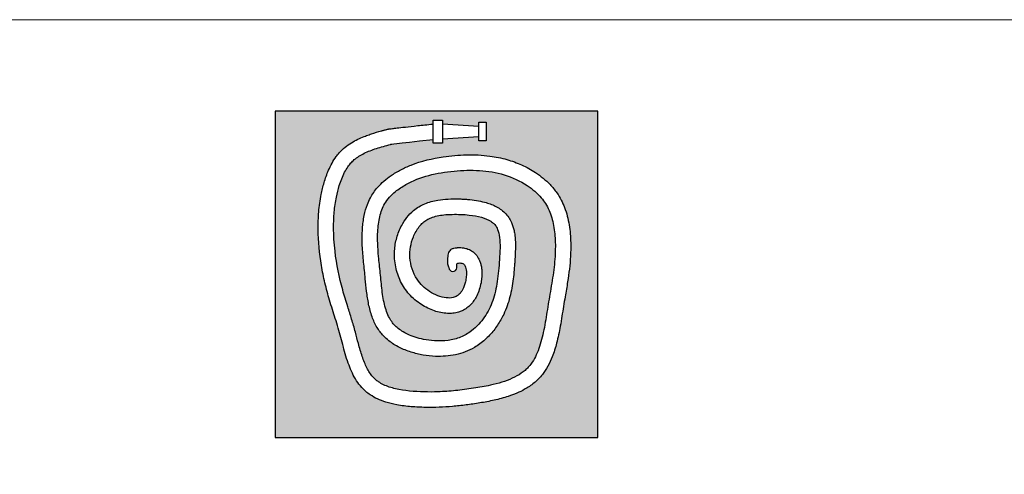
# Model space of a CAD drawing. Header units: inches. Extents: x -33917 to -601, y 26730 to 64098.
# Tile 25 of 80: x -28338 to -27861, y 42690 to 42910. Entities that reach past the tile are written whole.
import ezdxf

# ---------------------------------------------------------------- set-up
doc = ezdxf.new("R2010")
doc.units = ezdxf.units.IN
doc.header["$LTSCALE"] = 0.8
doc.header["$MEASUREMENT"] = 0
doc.layers.add('AUDIT_I_150621104406-1', color=9, linetype='Continuous', lineweight=20)
doc.layers.add('Incêndio_símbolos', color=240, linetype='Continuous')

msp = doc.modelspace()

# ---------------------------------------------------------------- hatches: boundary and pattern name
at = {"layer": 'Incêndio_símbolos'}
h = msp.add_hatch(color=256, dxfattribs=at)
h.paths.add_polyline_path([(-28057.952, 42866.086), (-28214.236, 42866.086), (-28214.236, 42708.096), (-28057.952, 42708.096)])
edge = h.paths.add_edge_path(flags=16)
edge.add_spline(control_points=[(-28129.021, 42799.282), (-28128.74, 42799.398), (-28128.512, 42799.477), (-28128.07, 42799.617), (-28127.859, 42799.675), (-28127.225, 42799.83), (-28126.793, 42799.91), (-28126.193, 42799.98), (-28126.07, 42799.992), (-28125.838, 42800.012), (-28125.723, 42800.019), (-28125.385, 42800.038), (-28125.165, 42800.043), (-28124.511, 42800.042), (-28124.082, 42800.02), (-28123.26, 42799.931), (-28122.862, 42799.868), (-28122.129, 42799.715), (-28121.782, 42799.625), (-28121.087, 42799.408), (-28120.743, 42799.285), (-28120.219, 42799.053), (-28120.138, 42799.015), (-28119.931, 42798.915), (-28119.827, 42798.862), (-28119.51, 42798.694), (-28119.296, 42798.57), (-28118.829, 42798.273), (-28118.579, 42798.096), (-28118.18, 42797.784), (-28118.022, 42797.65), (-28117.77, 42797.426), (-28117.652, 42797.315), (-28117.427, 42797.093), (-28117.316, 42796.979), (-28116.992, 42796.627), (-28116.788, 42796.381), (-28116.316, 42795.756), (-28116.072, 42795.38), (-28115.624, 42794.588), (-28115.431, 42794.19), (-28115.023, 42793.222), (-28114.829, 42792.64), (-28114.524, 42791.491), (-28114.408, 42790.919), (-28114.234, 42789.731), (-28114.182, 42789.152), (-28114.118, 42787.872), (-28114.12, 42787.174), (-28114.179, 42785.887), (-28114.229, 42785.294), (-28114.366, 42784.141), (-28114.452, 42783.573), (-28114.763, 42781.892), (-28115.039, 42780.794), (-28115.726, 42778.678), (-28116.137, 42777.658), (-28117.023, 42775.885), (-28117.469, 42775.123), (-28118.46, 42773.688), (-28119.006, 42773.01), (-28120.173, 42771.797), (-28120.775, 42771.265), (-28121.777, 42770.528), (-28122.137, 42770.289), (-28122.893, 42769.841), (-28123.29, 42769.633), (-28123.984, 42769.314), (-28124.278, 42769.192), (-28124.881, 42768.966), (-28125.186, 42768.864), (-28125.929, 42768.644), (-28126.369, 42768.537), (-28127.262, 42768.361), (-28127.707, 42768.295), (-28129.039, 42768.151), (-28129.925, 42768.128), (-28131.88, 42768.211), (-28132.954, 42768.347), (-28135.054, 42768.764), (-28136.089, 42769.043), (-28138.22, 42769.76), (-28139.308, 42770.207), (-28141.412, 42771.223), (-28142.433, 42771.794), (-28145.648, 42773.852), (-28147.627, 42775.556), (-28150.987, 42779.359), (-28152.376, 42781.458), (-28154.556, 42785.903), (-28155.347, 42788.248), (-28156.364, 42793.206), (-28156.55, 42795.829), (-28156.267, 42800.582), (-28155.907, 42802.721), (-28154.752, 42806.859), (-28153.955, 42808.872), (-28152.226, 42812.118), (-28151.392, 42813.416), (-28149.487, 42815.844), (-28148.43, 42816.958), (-28146.422, 42818.65), (-28145.533, 42819.282), (-28143.698, 42820.382), (-28142.746, 42820.857), (-28140.754, 42821.687), (-28139.705, 42822.039), (-28137.588, 42822.615), (-28136.516, 42822.842), (-28133.798, 42823.288), (-28132.136, 42823.446), (-28128.792, 42823.612), (-28127.112, 42823.625), (-28124.69, 42823.572), (-28123.973, 42823.547), (-28122.523, 42823.475), (-28121.795, 42823.428), (-28119.611, 42823.249), (-28118.149, 42823.078), (-28115.39, 42822.624), (-28114.088, 42822.353), (-28111.906, 42821.766), (-28111.015, 42821.487), (-28109.289, 42820.849), (-28108.449, 42820.491), (-28106.795, 42819.663), (-28105.974, 42819.185), (-28104.428, 42818.113), (-28103.693, 42817.514), (-28102.333, 42816.177), (-28101.705, 42815.432), (-28100.611, 42813.82), (-28100.16, 42812.979), (-28099.512, 42811.496), (-28099.278, 42810.858), (-28098.882, 42809.587), (-28098.717, 42808.948), (-28098.41, 42807.525), (-28098.278, 42806.737), (-28097.99, 42804.449), (-28097.911, 42802.969), (-28097.871, 42799.994), (-28097.914, 42798.504), (-28098.038, 42795.965), (-28098.106, 42794.9), (-28098.23, 42793.087), (-28098.284, 42792.329), (-28098.399, 42790.811), (-28098.459, 42790.056), (-28098.653, 42787.801), (-28098.802, 42786.314), (-28099.342, 42781.889), (-28099.83, 42778.988), (-28101.288, 42773.263), (-28102.261, 42770.44), (-28104.441, 42765.886), (-28105.447, 42764.121), (-28107.728, 42760.737), (-28109.008, 42759.11), (-28111.835, 42756.084), (-28113.381, 42754.684), (-28115.91, 42752.815), (-28116.798, 42752.226), (-28120.579, 42750.013), (-28123.662, 42748.87), (-28130.026, 42747.483), (-28133.307, 42747.239), (-28138.586, 42747.454), (-28140.584, 42747.676), (-28144.542, 42748.373), (-28146.511, 42748.847), (-28150.365, 42750.065), (-28152.254, 42750.81), (-28155.86, 42752.616), (-28157.569, 42753.669), (-28160.061, 42755.624), (-28160.924, 42756.399), (-28162.338, 42757.877), (-28162.912, 42758.554), (-28163.964, 42759.952), (-28164.446, 42760.675), (-28165.376, 42762.238), (-28165.819, 42763.089), (-28166.612, 42764.813), (-28166.965, 42765.69), (-28167.989, 42768.561), (-28168.519, 42770.61), (-28169.351, 42774.728), (-28169.658, 42776.807), (-28170.16, 42780.934), (-28170.357, 42782.977), (-28170.684, 42786.332), (-28170.818, 42787.666), (-28171.097, 42790.33), (-28171.239, 42791.655), (-28171.641, 42795.632), (-28171.878, 42798.284), (-28172.121, 42803.68), (-28172.127, 42806.42), (-28171.772, 42811.341), (-28171.506, 42813.478), (-28170.691, 42817.407), (-28170.192, 42819.194), (-28169.124, 42822.001), (-28168.657, 42823.05), (-28167.632, 42824.993), (-28167.085, 42825.891), (-28165.903, 42827.591), (-28165.267, 42828.399), (-28162.677, 42831.36), (-28160.456, 42833.245), (-28156.567, 42835.926), (-28154.969, 42836.876), (-28151.727, 42838.574), (-28150.075, 42839.326), (-28143.343, 42842.001), (-28138.095, 42843.216), (-28130.982, 42844.226), (-28129.115, 42844.432), (-28125.381, 42844.752), (-28123.503, 42844.863), (-28117.844, 42845.012), (-28114.038, 42844.864), (-28107.487, 42843.991), (-28104.739, 42843.437), (-28099.603, 42841.963), (-28097.204, 42841.09), (-28092.549, 42838.987), (-28090.287, 42837.758), (-28085.597, 42834.665), (-28083.231, 42832.736), (-28079.931, 42829.278), (-28078.819, 42827.93), (-28077.06, 42825.397), (-28076.367, 42824.246), (-28075.14, 42821.889), (-28074.601, 42820.68), (-28073.084, 42816.72), (-28072.366, 42813.883), (-28071.416, 42808.15), (-28071.184, 42805.249), (-28071.072, 42800.181), (-28071.123, 42797.999), (-28071.364, 42793.732), (-28071.555, 42791.646), (-28072.03, 42787.541), (-28072.316, 42785.519), (-28073.008, 42781.054), (-28073.428, 42778.617), (-28074.11, 42774.639), (-28074.372, 42773.111), (-28075.135, 42768.475), (-28075.619, 42765.237), (-28076.689, 42759.227), (-28077.244, 42756.475), (-28078.53, 42751.534), (-28079.218, 42749.324), (-28080.682, 42745.615), (-28081.391, 42744.077), (-28082.983, 42741.206), (-28083.851, 42739.873), (-28085.428, 42737.86), (-28086.065, 42737.129), (-28087.425, 42735.741), (-28088.142, 42735.09), (-28090.304, 42733.321), (-28091.827, 42732.308), (-28095.911, 42730.019), (-28098.584, 42728.911), (-28103.576, 42727.261), (-28105.879, 42726.649), (-28110.511, 42725.61), (-28112.825, 42725.186), (-28117.378, 42724.448), (-28119.596, 42724.132), (-28123.975, 42723.57), (-28126.138, 42723.331), (-28132.625, 42722.762), (-28136.944, 42722.581), (-28142.557, 42722.684), (-28143.675, 42722.719), (-28145.957, 42722.825), (-28147.115, 42722.897), (-28150.617, 42723.184), (-28152.986, 42723.47), (-28157.125, 42724.245), (-28158.908, 42724.673), (-28162.011, 42725.653), (-28163.354, 42726.161), (-28165.875, 42727.332), (-28167.044, 42727.976), (-28168.913, 42729.223), (-28169.638, 42729.769), (-28171.023, 42730.96), (-28171.671, 42731.596), (-28173.221, 42733.305), (-28174.063, 42734.426), (-28175.567, 42736.759), (-28176.233, 42737.977), (-28177.433, 42740.477), (-28177.965, 42741.756), (-28179.538, 42745.955), (-28180.391, 42748.95), (-28181.592, 42753.427), (-28181.986, 42754.948), (-28182.807, 42758.025), (-28183.237, 42759.564), (-28184.137, 42762.616), (-28184.601, 42764.124), (-28186.008, 42768.628), (-28186.967, 42771.607), (-28188.669, 42777.35), (-28189.417, 42780.112), (-28190.736, 42785.713), (-28191.313, 42788.555), (-28192.752, 42797.166), (-28193.321, 42803.019), (-28193.398, 42811.694), (-28193.303, 42814.514), (-28192.843, 42820.125), (-28192.474, 42822.937), (-28191.539, 42827.663), (-28191.07, 42829.583), (-28190.199, 42832.502), (-28189.872, 42833.5), (-28189.151, 42835.51), (-28188.758, 42836.515), (-28187.341, 42839.778), (-28186.151, 42842.012), (-28184.194, 42844.688), (-28183.704, 42845.3), (-28182.297, 42846.883), (-28181.354, 42847.777), (-28179.356, 42849.411), (-28178.309, 42850.144), (-28175.273, 42852.009), (-28173.203, 42852.989), (-28170.698, 42853.982), (-28170.308, 42854.131), (-28169.134, 42854.566), (-28168.345, 42854.84), (-28165.963, 42855.622), (-28164.365, 42856.09), (-28162.634, 42856.571), (-28162.5, 42856.608), (-28162.096, 42856.719), (-28161.828, 42856.792), (-28161.421, 42856.903), (-28161.283, 42856.94), (-28160.868, 42857.052), (-28160.592, 42857.126), (-28160.297, 42857.205), (-28160.282, 42857.209), (-28160.198, 42857.231), (-28160.135, 42857.247), (-28159.926, 42857.299), (-28159.76, 42857.336), (-28159.443, 42857.4), (-28159.29, 42857.428), (-28158.979, 42857.479), (-28158.821, 42857.503), (-28158.298, 42857.579), (-28157.882, 42857.634), (-28156.756, 42857.773), (-28156.047, 42857.857), (-28153.061, 42858.2), (-28149.93, 42858.546), (-28142.994, 42859.291), (-28140.568, 42859.55), (-28137.768, 42859.847)], knot_values=[3.4620711, 3.4620711, 3.4620711, 3.4620711, 3.6861417, 3.6861417, 3.9102122, 3.9102122, 4.3518919, 4.3518919, 4.4613775, 4.4613775, 4.5708631, 4.5708631, 4.7898343, 4.7898343, 5.2277767, 5.2277767, 5.5951428, 5.5951428, 5.962509, 5.962509, 6.3298751, 6.3298751, 6.4434876, 6.4434876, 6.5571, 6.5571, 6.7843248, 6.7843248, 7.0647886, 7.0647886, 7.2756368, 7.2756368, 7.4344743, 7.4344743, 7.5933118, 7.5933118, 7.9109868, 7.9109868, 8.3910478, 8.3910478, 8.8711088, 8.8711088, 9.5373253, 9.5373253, 10.2035419, 10.2035419, 10.8697584, 10.8697584, 11.6830378, 11.6830378, 12.3635071, 12.3635071, 13.0439764, 13.0439764, 14.404915, 14.404915, 15.7658535, 15.7658535, 16.8612149, 16.8612149, 17.9565763, 17.9565763, 18.9549587, 18.9549587, 19.4914354, 19.4914354, 20.0279122, 20.0279122, 20.4266285, 20.4266285, 20.8253448, 20.8253448, 21.3929836, 21.3929836, 21.9606224, 21.9606224, 23.0958999, 23.0958999, 24.4527513, 24.4527513, 25.8096027, 25.8096027, 27.2745321, 27.2745321, 28.7394616, 28.7394616, 32.0595367, 32.0595367, 35.3796119, 35.3796119, 38.6996871, 38.6996871, 42.2248659, 42.2248659, 45.1008337, 45.1008337, 47.9768016, 47.9768016, 50.0641348, 50.0641348, 52.1514681, 52.1514681, 53.6270823, 53.6270823, 55.1026965, 55.1026965, 56.6505696, 56.6505696, 58.1984428, 58.1984428, 60.5266637, 60.5266637, 62.8548847, 62.8548847, 63.8336726, 63.8336726, 64.8124605, 64.8124605, 66.7700364, 66.7700364, 68.5644059, 68.5644059, 69.8290169, 69.8290169, 71.093628, 71.093628, 72.3881578, 72.3881578, 73.6826875, 73.6826875, 74.9772173, 74.9772173, 76.2717471, 76.2717471, 77.1947126, 77.1947126, 78.1176782, 78.1176782, 79.2316961, 79.2316961, 81.3018416, 81.3018416, 83.3719871, 83.3719871, 84.899917, 84.899917, 86.0290557, 86.0290557, 87.1581943, 87.1581943, 89.4164716, 89.4164716, 93.9330263, 93.9330263, 98.4495809, 98.4495809, 101.3796932, 101.3796932, 104.3098055, 104.3098055, 107.2399177, 107.2399177, 108.732277, 108.732277, 113.3586585, 113.3586585, 117.9850399, 117.9850399, 120.8038859, 120.8038859, 123.6227319, 123.6227319, 126.4415778, 126.4415778, 129.2604238, 129.2604238, 130.8892633, 130.8892633, 132.1231174, 132.1231174, 133.3569716, 133.3569716, 134.728886, 134.728886, 136.1008004, 136.1008004, 139.1597025, 139.1597025, 142.2186045, 142.2186045, 145.2775066, 145.2775066, 147.386359, 147.386359, 149.4952114, 149.4952114, 153.7129163, 153.7129163, 157.9306211, 157.9306211, 161.0597361, 161.0597361, 163.6848774, 163.6848774, 165.2884443, 165.2884443, 166.7226604, 166.7226604, 168.1568764, 168.1568764, 172.2385459, 172.2385459, 174.9181636, 174.9181636, 177.5977814, 177.5977814, 185.7015861, 185.7015861, 188.5890646, 188.5890646, 191.476543, 191.476543, 197.2514999, 197.2514999, 201.4223366, 201.4223366, 205.0998207, 205.0998207, 208.7773048, 208.7773048, 213.1354616, 213.1354616, 215.6341639, 215.6341639, 217.5440343, 217.5440343, 219.4539046, 219.4539046, 223.6872825, 223.6872825, 227.9206603, 227.9206603, 231.1730975, 231.1730975, 234.4255347, 234.4255347, 237.6779719, 237.6779719, 241.6527526, 241.6527526, 244.1100312, 244.1100312, 249.0245885, 249.0245885, 253.1286142, 253.1286142, 256.5262386, 256.5262386, 259.0468612, 259.0468612, 261.4054134, 261.4054134, 262.825669, 262.825669, 264.2459247, 264.2459247, 266.936891, 266.936891, 271.1432041, 271.1432041, 274.5892423, 274.5892423, 278.0329995, 278.0329995, 281.4767568, 281.4767568, 284.920514, 284.920514, 291.8080284, 291.8080284, 293.5095387, 293.5095387, 295.211049, 295.211049, 298.6140696, 298.6140696, 301.2113641, 301.2113641, 303.2694287, 303.2694287, 305.1835168, 305.1835168, 306.4733518, 306.4733518, 307.7631868, 307.7631868, 309.7884498, 309.7884498, 311.8137129, 311.8137129, 313.838976, 313.838976, 318.3627294, 318.3627294, 320.7311622, 320.7311622, 323.2770419, 323.2770419, 325.8229215, 325.8229215, 330.9146808, 330.9146808, 335.4174662, 335.4174662, 339.9202516, 339.9202516, 348.9258224, 348.9258224, 353.2585403, 353.2585403, 357.5912583, 357.5912583, 360.5687359, 360.5687359, 362.1364622, 362.1364622, 363.7041885, 363.7041885, 367.2686183, 367.2686183, 368.3634615, 368.3634615, 370.2082465, 370.2082465, 372.0530316, 372.0530316, 375.387022, 375.387022, 375.9981121, 375.9981121, 377.2202924, 377.2202924, 379.6646531, 379.6646531, 379.870539, 379.870539, 380.282311, 380.282311, 380.494352, 380.494352, 380.9184341, 380.9184341, 380.948621, 380.948621, 380.978808, 380.978808, 381.0333083, 381.0333083, 381.0878086, 381.0878086, 381.1423089, 381.1423089, 381.2513095, 381.2513095, 381.3603102, 381.3603102, 381.6063061, 381.6063061, 381.7133912, 381.7133912, 381.7133912, 381.7133912], degree=3, periodic=0)
edge.add_line((-28137.768, 42859.847), (-28137.768, 42861.797))
edge.add_line((-28137.768, 42861.797), (-28133.228, 42861.797))
edge.add_line((-28133.228, 42861.797), (-28133.228, 42859.931))
edge.add_line((-28133.228, 42859.931), (-28115.621, 42858.813))
edge.add_line((-28115.621, 42858.813), (-28115.621, 42860.68))
edge.add_line((-28115.621, 42860.68), (-28111.989, 42860.68))
edge.add_line((-28111.989, 42860.68), (-28111.989, 42851.741))
edge.add_line((-28111.989, 42851.741), (-28115.621, 42851.741))
edge.add_line((-28115.621, 42851.741), (-28115.621, 42853.607))
edge.add_line((-28115.621, 42853.607), (-28133.228, 42852.49))
edge.add_line((-28133.228, 42852.49), (-28133.228, 42850.624))
edge.add_line((-28133.228, 42850.624), (-28137.768, 42850.624))
edge.add_line((-28137.768, 42850.624), (-28137.768, 42852.341))
edge.add_spline(control_points=[(-28137.768, 42852.341), (-28157.377, 42850.257), (-28157.871, 42850.126), (-28160.695, 42849.372), (-28162.968, 42848.744), (-28167.254, 42847.345), (-28169.265, 42846.572), (-28172.892, 42844.786), (-28174.504, 42843.774), (-28176.475, 42842.102), (-28177.022, 42841.574), (-28178.037, 42840.445), (-28178.516, 42839.832), (-28179.543, 42838.336), (-28180.075, 42837.43), (-28181.584, 42834.487), (-28182.438, 42832.27), (-28183.712, 42828.211), (-28184.181, 42826.355), (-28185.038, 42822.098), (-28185.371, 42819.682), (-28185.806, 42814.782), (-28185.91, 42812.302), (-28185.915, 42805.985), (-28185.675, 42802.129), (-28184.491, 42791.936), (-28183.192, 42785.622), (-28180.754, 42776.824), (-28179.917, 42774.125), (-28178.433, 42769.405), (-28177.8, 42767.411), (-28176.864, 42764.34), (-28176.554, 42763.303), (-28175.944, 42761.197), (-28175.644, 42760.122), (-28174.861, 42757.215), (-28174.389, 42755.38), (-28173.323, 42751.423), (-28172.723, 42749.317), (-28171.381, 42745.352), (-28170.64, 42743.495), (-28168.953, 42740.177), (-28168.009, 42738.719), (-28166.529, 42737.025), (-28166.098, 42736.587), (-28165.19, 42735.778), (-28164.707, 42735.402), (-28163.431, 42734.527), (-28162.602, 42734.055), (-28159.99, 42732.809), (-28158.026, 42732.158), (-28151.618, 42730.644), (-28146.716, 42730.262), (-28139.808, 42730.086), (-28137.561, 42730.101), (-28132.508, 42730.28), (-28129.712, 42730.484), (-28125.451, 42730.922), (-28124.019, 42731.09), (-28121.116, 42731.465), (-28119.639, 42731.672), (-28115.432, 42732.306), (-28112.688, 42732.779), (-28106.218, 42734.214), (-28102.576, 42735.302), (-28097.846, 42737.457), (-28096.394, 42738.259), (-28094.442, 42739.598), (-28093.828, 42740.067), (-28092.679, 42741.053), (-28092.148, 42741.566), (-28090.753, 42743.092), (-28089.949, 42744.185), (-28087.847, 42747.656), (-28086.747, 42750.319), (-28084.955, 42756.171), (-28084.264, 42759.353), (-28083.07, 42765.903), (-28082.567, 42769.273), (-28081.753, 42774.238), (-28081.475, 42775.858), (-28080.585, 42781.047), (-28079.989, 42784.51), (-28079.289, 42789.682), (-28079.087, 42791.403), (-28078.772, 42794.87), (-28078.659, 42796.622), (-28078.517, 42801.164), (-28078.577, 42803.961), (-28079.115, 42809.399), (-28079.594, 42812.038), (-28081.064, 42816.969), (-28082.055, 42819.259), (-28083.952, 42822.283), (-28084.639, 42823.218), (-28087.287, 42826.361), (-28089.623, 42828.377), (-28095.606, 42832.326), (-28099.432, 42834.069), (-28107.202, 42836.443), (-28111.184, 42837.094), (-28119.304, 42837.604), (-28123.445, 42837.461), (-28131.774, 42836.667), (-28135.868, 42836.018), (-28143.714, 42833.931), (-28147.468, 42832.492), (-28152.752, 42829.52), (-28154.45, 42828.388), (-28157.033, 42826.27), (-28158.007, 42825.345), (-28159.738, 42823.395), (-28160.491, 42822.373), (-28162.211, 42819.44), (-28163.006, 42817.298), (-28164.104, 42812.683), (-28164.405, 42810.214), (-28164.639, 42805.849), (-28164.641, 42803.955), (-28164.497, 42799.987), (-28164.342, 42797.91), (-28163.904, 42793.18), (-28163.602, 42790.502), (-28163.039, 42784.916), (-28162.791, 42782.099), (-28162.11, 42776.666), (-28161.674, 42774.049), (-28160.412, 42769.275), (-28159.588, 42767.126), (-28158.057, 42764.528), (-28157.559, 42763.814), (-28156.458, 42762.495), (-28155.842, 42761.875), (-28153.732, 42760.064), (-28152.013, 42758.988), (-28147.748, 42756.986), (-28145.105, 42756.148), (-28140.643, 42755.231), (-28138.879, 42754.989), (-28134.877, 42754.731), (-28132.651, 42754.8), (-28128.38, 42755.398), (-28126.336, 42755.926), (-28123.474, 42757.077), (-28122.554, 42757.52), (-28120.787, 42758.531), (-28119.933, 42759.104), (-28117.882, 42760.684), (-28116.723, 42761.763), (-28113.661, 42765.117), (-28111.958, 42767.638), (-28109.964, 42771.58), (-28109.386, 42772.946), (-28107.848, 42777.279), (-28107.16, 42780.37), (-28106.424, 42785.336), (-28106.229, 42787.046), (-28105.897, 42790.578), (-28105.76, 42792.406), (-28105.502, 42796.158), (-28105.389, 42798.032), (-28105.329, 42801.618), (-28105.383, 42803.331), (-28105.752, 42806.405), (-28106.069, 42807.761), (-28106.661, 42809.231), (-28106.823, 42809.571), (-28107.172, 42810.198), (-28107.357, 42810.481), (-28107.798, 42811.058), (-28108.065, 42811.353), (-28108.79, 42812.037), (-28109.282, 42812.417), (-28111.052, 42813.536), (-28112.593, 42814.189), (-28116.136, 42815.199), (-28118.132, 42815.558), (-28121.566, 42815.938), (-28122.951, 42816.034), (-28125.73, 42816.141), (-28127.128, 42816.155), (-28129.86, 42816.102), (-28131.199, 42816.027), (-28134.778, 42815.642), (-28136.856, 42815.186), (-28139.408, 42814.173), (-28140.118, 42813.826), (-28141.447, 42813.028), (-28142.06, 42812.581), (-28143.281, 42811.507), (-28143.881, 42810.877), (-28145.574, 42808.77), (-28146.551, 42807.083), (-28147.935, 42803.684), (-28148.405, 42802.014), (-28148.959, 42798.652), (-28149.044, 42796.952), (-28148.708, 42791.487), (-28147.523, 42787.812), (-28144.689, 42783.516), (-28143.805, 42782.43), (-28141.797, 42780.438), (-28140.67, 42779.531), (-28138.172, 42777.927), (-28136.814, 42777.238), (-28134.083, 42776.2), (-28132.711, 42775.852), (-28130.177, 42775.55), (-28129.021, 42775.598), (-28127.69, 42775.898), (-28127.349, 42776.005), (-28126.718, 42776.263), (-28126.433, 42776.411), (-28125.808, 42776.812), (-28125.472, 42777.08), (-28124.557, 42777.977), (-28123.996, 42778.726), (-28122.906, 42780.732), (-28122.411, 42782.058), (-28121.894, 42784.295), (-28121.756, 42785.112), (-28121.553, 42787.13), (-28121.566, 42788.318), (-28121.787, 42789.764), (-28121.888, 42790.181), (-28122.127, 42790.892), (-28122.266, 42791.184), (-28122.549, 42791.643), (-28122.692, 42791.812), (-28122.991, 42792.08), (-28123.147, 42792.185), (-28123.573, 42792.375), (-28123.901, 42792.474), (-28124.631, 42792.582), (-28125.031, 42792.592), (-28125.724, 42792.526), (-28126.016, 42792.447), (-28126.171, 42792.383)], knot_values=[3.4620711, 3.4620711, 3.4620711, 3.4620711, 4.2322405, 4.2322405, 7.8819341, 7.8819341, 11.5316276, 11.5316276, 15.1813211, 15.1813211, 16.7313903, 16.7313903, 18.2814594, 18.2814594, 20.2112336, 20.2112336, 24.1891569, 24.1891569, 27.4656916, 27.4656916, 31.6115322, 31.6115322, 35.7573728, 35.7573728, 42.1262844, 42.1262844, 52.6518428, 52.6518428, 57.3574565, 57.3574565, 60.71656, 60.71656, 62.3961118, 62.3961118, 64.0756636, 64.0756636, 66.9312222, 66.9312222, 70.3515896, 70.3515896, 73.771957, 73.771957, 77.1923244, 77.1923244, 78.5168555, 78.5168555, 79.8413866, 79.8413866, 81.7589112, 81.7589112, 85.4375382, 85.4375382, 92.9215928, 92.9215928, 96.6636201, 96.6636201, 101.4077021, 101.4077021, 103.7797431, 103.7797431, 106.1517841, 106.1517841, 110.4718052, 110.4718052, 116.6350516, 116.6350516, 119.7028891, 119.7028891, 121.2368079, 121.2368079, 122.7707267, 122.7707267, 125.5057984, 125.5057984, 130.655206, 130.655206, 135.8046136, 135.8046136, 140.9540212, 140.9540212, 143.528725, 143.528725, 149.3382217, 149.3382217, 152.24297, 152.24297, 155.1477184, 155.1477184, 159.7114318, 159.7114318, 164.2751451, 164.2751451, 168.8388585, 168.8388585, 170.9942998, 170.9942998, 176.3824963, 176.3824963, 183.2977911, 183.2977911, 190.213086, 190.213086, 197.1283808, 197.1283808, 204.0436756, 204.0436756, 210.9589705, 210.9589705, 214.4702161, 214.4702161, 216.9118165, 216.9118165, 219.3534169, 219.3534169, 223.566542, 223.566542, 227.7796671, 227.7796671, 231.0400885, 231.0400885, 234.5483424, 234.5483424, 238.8505229, 238.8505229, 243.1527034, 243.1527034, 247.4548839, 247.4548839, 251.7570643, 251.7570643, 253.568425, 253.568425, 255.3797856, 255.3797856, 259.1315366, 259.1315366, 263.7258342, 263.7258342, 266.6965909, 266.6965909, 270.5390576, 270.5390576, 274.3815243, 274.3815243, 276.3027577, 276.3027577, 278.223991, 278.223991, 281.0567598, 281.0567598, 286.2729065, 286.2729065, 288.9674146, 288.9674146, 294.5952295, 294.5952295, 297.4091369, 297.4091369, 300.2230444, 300.2230444, 303.0369518, 303.0369518, 305.8508592, 305.8508592, 308.6647667, 308.6647667, 309.6057526, 309.6057526, 310.5467386, 310.5467386, 311.6270192, 311.6270192, 313.1374894, 313.1374894, 316.3713984, 316.3713984, 319.6053075, 319.6053075, 321.6945289, 321.6945289, 323.7837504, 323.7837504, 325.9472241, 325.9472241, 329.8748262, 329.8748262, 331.5429624, 331.5429624, 333.2110986, 333.2110986, 334.9711248, 334.9711248, 338.5189845, 338.5189845, 341.5464113, 341.5464113, 344.5738381, 344.5738381, 351.3849344, 351.3849344, 353.8959822, 353.8959822, 356.4070301, 356.4070301, 358.9180779, 358.9180779, 361.4291257, 361.4291257, 363.9401735, 363.9401735, 364.9026403, 364.9026403, 365.865107, 365.865107, 367.0304892, 367.0304892, 369.1164795, 369.1164795, 371.6416179, 371.6416179, 372.9774283, 372.9774283, 375.0006691, 375.0006691, 375.9581742, 375.9581742, 376.9156793, 376.9156793, 377.8731844, 377.8731844, 378.8306895, 378.8306895, 379.7881946, 379.7881946, 380.7456997, 380.7456997, 381.7032048, 381.7032048, 381.7032048, 381.7032048], degree=3, periodic=0)
edge.add_spline(control_points=[(-28126.171, 42792.383), (-28126.215, 42792.189), (-28126.263, 42791.817), (-28126.303, 42791.023), (-28126.311, 42790.667), (-28126.319, 42790.277)], knot_values=[0, 0, 0, 0, 0.8839292, 0.8839292, 1.4511185, 1.4511185, 1.4511185, 1.4511185], degree=3, periodic=0)
edge.add_arc((-28128.185, 42790.316), 1.866, 180, 358.79904, ccw=False)
edge.add_spline(control_points=[(-28130.051, 42790.316), (-28130.32, 42790.948), (-28130.952, 42792.434), (-28130.684, 42794.948), (-28130.574, 42797.554), (-28129.487, 42798.764), (-28129.021, 42799.282)], knot_values=[0, 0, 0, 0, 1.0856396, 2.5547637, 4.0098459, 5.1002852, 5.1002852, 5.1002852, 5.1002852], degree=3, periodic=0)

# ---------------------------------------------------------------- linework, layer by layer
at = {"layer": 'AUDIT_I_150621104406-1', "color": 9}
msp.add_lwpolyline([(-31883.058, 41156.48), (-27285.344, 41156.48), (-27285.344, 42910.373), (-31883.058, 42910.373)], close=True, dxfattribs=at)
at = {"layer": 'Incêndio_símbolos'}
for p, q in [((-28133.228, 42859.931), (-28115.621, 42858.813)), ((-28115.621, 42853.607), (-28133.228, 42852.49))]:
    msp.add_line(p, q, dxfattribs=at)
for points in [[(-28057.952, 42866.086), (-28214.236, 42866.086), (-28214.236, 42708.096), (-28057.952, 42708.096)], [(-28137.768, 42861.797), (-28133.228, 42861.797), (-28133.228, 42850.624), (-28137.768, 42850.624)], [(-28115.621, 42860.68), (-28111.989, 42860.68), (-28111.989, 42851.741), (-28115.621, 42851.741)]]:
    msp.add_lwpolyline(points, close=True, dxfattribs=at)
msp.add_arc((-28128.185, 42790.316), 1.866, 178.79904, 358.79904, dxfattribs=at)
for points, knots in [([(-28129.021, 42799.282), (-28128.74, 42799.398), (-28128.512, 42799.477), (-28128.07, 42799.617), (-28127.859, 42799.675), (-28127.225, 42799.83), (-28126.793, 42799.91), (-28126.193, 42799.98), (-28126.07, 42799.992), (-28125.838, 42800.012), (-28125.723, 42800.019), (-28125.385, 42800.038), (-28125.165, 42800.043), (-28124.511, 42800.042), (-28124.082, 42800.02), (-28123.26, 42799.931), (-28122.862, 42799.868), (-28122.129, 42799.715), (-28121.782, 42799.625), (-28121.087, 42799.408), (-28120.743, 42799.285), (-28120.219, 42799.053), (-28120.138, 42799.015), (-28119.931, 42798.915), (-28119.827, 42798.862), (-28119.51, 42798.694), (-28119.296, 42798.57), (-28118.829, 42798.273), (-28118.579, 42798.096), (-28118.18, 42797.784), (-28118.022, 42797.65), (-28117.77, 42797.426), (-28117.652, 42797.315), (-28117.427, 42797.093), (-28117.316, 42796.979), (-28116.992, 42796.627), (-28116.788, 42796.381), (-28116.316, 42795.756), (-28116.072, 42795.38), (-28115.624, 42794.588), (-28115.431, 42794.19), (-28115.023, 42793.222), (-28114.829, 42792.64), (-28114.524, 42791.491), (-28114.408, 42790.919), (-28114.234, 42789.731), (-28114.182, 42789.152), (-28114.118, 42787.872), (-28114.12, 42787.174), (-28114.179, 42785.887), (-28114.229, 42785.294), (-28114.366, 42784.141), (-28114.452, 42783.573), (-28114.763, 42781.892), (-28115.039, 42780.794), (-28115.726, 42778.678), (-28116.137, 42777.658), (-28117.023, 42775.885), (-28117.469, 42775.123), (-28118.46, 42773.688), (-28119.006, 42773.01), (-28120.173, 42771.797), (-28120.775, 42771.265), (-28121.777, 42770.528), (-28122.137, 42770.289), (-28122.893, 42769.841), (-28123.29, 42769.633), (-28123.984, 42769.314), (-28124.278, 42769.192), (-28124.881, 42768.966), (-28125.186, 42768.864), (-28125.929, 42768.644), (-28126.369, 42768.537), (-28127.262, 42768.361), (-28127.707, 42768.295), (-28129.039, 42768.151), (-28129.925, 42768.128), (-28131.88, 42768.211), (-28132.954, 42768.347), (-28135.054, 42768.764), (-28136.089, 42769.043), (-28138.22, 42769.76), (-28139.308, 42770.207), (-28141.412, 42771.223), (-28142.433, 42771.794), (-28145.648, 42773.852), (-28147.627, 42775.556), (-28150.987, 42779.359), (-28152.376, 42781.458), (-28154.556, 42785.903), (-28155.347, 42788.248), (-28156.364, 42793.206), (-28156.55, 42795.829), (-28156.267, 42800.582), (-28155.907, 42802.721), (-28154.752, 42806.859), (-28153.955, 42808.872), (-28152.226, 42812.118), (-28151.392, 42813.416), (-28149.487, 42815.844), (-28148.43, 42816.958), (-28146.422, 42818.65), (-28145.533, 42819.282), (-28143.698, 42820.382), (-28142.746, 42820.857), (-28140.754, 42821.687), (-28139.705, 42822.039), (-28137.588, 42822.615), (-28136.516, 42822.842), (-28133.798, 42823.288), (-28132.136, 42823.446), (-28128.792, 42823.612), (-28127.112, 42823.625), (-28124.69, 42823.572), (-28123.973, 42823.547), (-28122.523, 42823.475), (-28121.795, 42823.428), (-28119.611, 42823.249), (-28118.149, 42823.078), (-28115.39, 42822.624), (-28114.088, 42822.353), (-28111.906, 42821.766), (-28111.015, 42821.487), (-28109.289, 42820.849), (-28108.449, 42820.491), (-28106.795, 42819.663), (-28105.974, 42819.185), (-28104.428, 42818.113), (-28103.693, 42817.514), (-28102.333, 42816.177), (-28101.705, 42815.432), (-28100.611, 42813.82), (-28100.16, 42812.979), (-28099.512, 42811.496), (-28099.278, 42810.858), (-28098.882, 42809.587), (-28098.717, 42808.948), (-28098.41, 42807.525), (-28098.278, 42806.737), (-28097.99, 42804.449), (-28097.911, 42802.969), (-28097.871, 42799.994), (-28097.914, 42798.504), (-28098.038, 42795.965), (-28098.106, 42794.9), (-28098.23, 42793.087), (-28098.284, 42792.329), (-28098.399, 42790.811), (-28098.459, 42790.056), (-28098.653, 42787.801), (-28098.802, 42786.314), (-28099.342, 42781.889), (-28099.83, 42778.988), (-28101.288, 42773.263), (-28102.261, 42770.44), (-28104.441, 42765.886), (-28105.447, 42764.121), (-28107.728, 42760.737), (-28109.008, 42759.11), (-28111.835, 42756.084), (-28113.381, 42754.684), (-28115.91, 42752.815), (-28116.798, 42752.226), (-28120.579, 42750.013), (-28123.662, 42748.87), (-28130.026, 42747.483), (-28133.307, 42747.239), (-28138.586, 42747.454), (-28140.584, 42747.676), (-28144.542, 42748.373), (-28146.511, 42748.847), (-28150.365, 42750.065), (-28152.254, 42750.81), (-28155.86, 42752.616), (-28157.569, 42753.669), (-28160.061, 42755.624), (-28160.924, 42756.399), (-28162.338, 42757.877), (-28162.912, 42758.554), (-28163.964, 42759.952), (-28164.446, 42760.675), (-28165.376, 42762.238), (-28165.819, 42763.089), (-28166.612, 42764.813), (-28166.965, 42765.69), (-28167.989, 42768.561), (-28168.519, 42770.61), (-28169.351, 42774.728), (-28169.658, 42776.807), (-28170.16, 42780.934), (-28170.357, 42782.977), (-28170.684, 42786.332), (-28170.818, 42787.666), (-28171.097, 42790.33), (-28171.239, 42791.655), (-28171.641, 42795.632), (-28171.878, 42798.284), (-28172.121, 42803.68), (-28172.127, 42806.42), (-28171.772, 42811.341), (-28171.506, 42813.478), (-28170.691, 42817.407), (-28170.192, 42819.194), (-28169.124, 42822.001), (-28168.657, 42823.05), (-28167.632, 42824.993), (-28167.085, 42825.891), (-28165.903, 42827.591), (-28165.267, 42828.399), (-28162.677, 42831.36), (-28160.456, 42833.245), (-28156.567, 42835.926), (-28154.969, 42836.876), (-28151.727, 42838.574), (-28150.075, 42839.326), (-28143.343, 42842.001), (-28138.095, 42843.216), (-28130.982, 42844.226), (-28129.115, 42844.432), (-28125.381, 42844.752), (-28123.503, 42844.863), (-28117.844, 42845.012), (-28114.038, 42844.864), (-28107.487, 42843.991), (-28104.739, 42843.437), (-28099.603, 42841.963), (-28097.204, 42841.09), (-28092.549, 42838.987), (-28090.287, 42837.758), (-28085.597, 42834.665), (-28083.231, 42832.736), (-28079.931, 42829.278), (-28078.819, 42827.93), (-28077.06, 42825.397), (-28076.367, 42824.246), (-28075.14, 42821.889), (-28074.601, 42820.68), (-28073.084, 42816.72), (-28072.366, 42813.883), (-28071.416, 42808.15), (-28071.184, 42805.249), (-28071.072, 42800.181), (-28071.123, 42797.999), (-28071.364, 42793.732), (-28071.555, 42791.646), (-28072.03, 42787.541), (-28072.316, 42785.519), (-28073.008, 42781.054), (-28073.428, 42778.617), (-28074.11, 42774.639), (-28074.372, 42773.111), (-28075.135, 42768.475), (-28075.619, 42765.237), (-28076.689, 42759.227), (-28077.244, 42756.475), (-28078.53, 42751.534), (-28079.218, 42749.324), (-28080.682, 42745.615), (-28081.391, 42744.077), (-28082.983, 42741.206), (-28083.851, 42739.873), (-28085.428, 42737.86), (-28086.065, 42737.129), (-28087.425, 42735.741), (-28088.142, 42735.09), (-28090.304, 42733.321), (-28091.827, 42732.308), (-28095.911, 42730.019), (-28098.584, 42728.911), (-28103.576, 42727.261), (-28105.879, 42726.649), (-28110.511, 42725.61), (-28112.825, 42725.186), (-28117.378, 42724.448), (-28119.596, 42724.132), (-28123.975, 42723.57), (-28126.138, 42723.331), (-28132.625, 42722.762), (-28136.944, 42722.581), (-28142.557, 42722.684), (-28143.675, 42722.719), (-28145.957, 42722.825), (-28147.115, 42722.897), (-28150.617, 42723.184), (-28152.986, 42723.47), (-28157.125, 42724.245), (-28158.908, 42724.673), (-28162.011, 42725.653), (-28163.354, 42726.161), (-28165.875, 42727.332), (-28167.044, 42727.976), (-28168.913, 42729.223), (-28169.638, 42729.769), (-28171.023, 42730.96), (-28171.671, 42731.596), (-28173.221, 42733.305), (-28174.063, 42734.426), (-28175.567, 42736.759), (-28176.233, 42737.977), (-28177.433, 42740.477), (-28177.965, 42741.756), (-28179.538, 42745.955), (-28180.391, 42748.95), (-28181.592, 42753.427), (-28181.986, 42754.948), (-28182.807, 42758.025), (-28183.237, 42759.564), (-28184.137, 42762.616), (-28184.601, 42764.124), (-28186.008, 42768.628), (-28186.967, 42771.607), (-28188.669, 42777.35), (-28189.417, 42780.112), (-28190.736, 42785.713), (-28191.313, 42788.555), (-28192.752, 42797.166), (-28193.321, 42803.019), (-28193.398, 42811.694), (-28193.303, 42814.514), (-28192.843, 42820.125), (-28192.474, 42822.937), (-28191.539, 42827.663), (-28191.07, 42829.583), (-28190.199, 42832.502), (-28189.872, 42833.5), (-28189.151, 42835.51), (-28188.758, 42836.515), (-28187.341, 42839.778), (-28186.151, 42842.012), (-28184.194, 42844.688), (-28183.704, 42845.3), (-28182.297, 42846.883), (-28181.354, 42847.777), (-28179.356, 42849.411), (-28178.309, 42850.144), (-28175.273, 42852.009), (-28173.203, 42852.989), (-28170.698, 42853.982), (-28170.308, 42854.131), (-28169.134, 42854.566), (-28168.345, 42854.84), (-28165.963, 42855.622), (-28164.365, 42856.09), (-28162.634, 42856.571), (-28162.5, 42856.608), (-28162.096, 42856.719), (-28161.828, 42856.792), (-28161.421, 42856.903), (-28161.283, 42856.94), (-28160.868, 42857.052), (-28160.592, 42857.126), (-28160.297, 42857.205), (-28160.282, 42857.209), (-28160.198, 42857.231), (-28160.135, 42857.247), (-28159.926, 42857.299), (-28159.76, 42857.336), (-28159.443, 42857.4), (-28159.29, 42857.428), (-28158.979, 42857.479), (-28158.821, 42857.503), (-28158.298, 42857.579), (-28157.882, 42857.634), (-28156.756, 42857.773), (-28156.047, 42857.857), (-28153.061, 42858.2), (-28149.93, 42858.546), (-28142.994, 42859.291), (-28140.568, 42859.55), (-28137.768, 42859.847)], [3.4620711, 3.4620711, 3.4620711, 3.4620711, 3.6861417, 3.6861417, 3.9102122, 3.9102122, 4.3518919, 4.3518919, 4.4613775, 4.4613775, 4.5708631, 4.5708631, 4.7898343, 4.7898343, 5.2277767, 5.2277767, 5.5951428, 5.5951428, 5.962509, 5.962509, 6.3298751, 6.3298751, 6.4434876, 6.4434876, 6.5571, 6.5571, 6.7843248, 6.7843248, 7.0647886, 7.0647886, 7.2756368, 7.2756368, 7.4344743, 7.4344743, 7.5933118, 7.5933118, 7.9109868, 7.9109868, 8.3910478, 8.3910478, 8.8711088, 8.8711088, 9.5373253, 9.5373253, 10.2035419, 10.2035419, 10.8697584, 10.8697584, 11.6830378, 11.6830378, 12.3635071, 12.3635071, 13.0439764, 13.0439764, 14.404915, 14.404915, 15.7658535, 15.7658535, 16.8612149, 16.8612149, 17.9565763, 17.9565763, 18.9549587, 18.9549587, 19.4914354, 19.4914354, 20.0279122, 20.0279122, 20.4266285, 20.4266285, 20.8253448, 20.8253448, 21.3929836, 21.3929836, 21.9606224, 21.9606224, 23.0958999, 23.0958999, 24.4527513, 24.4527513, 25.8096027, 25.8096027, 27.2745321, 27.2745321, 28.7394616, 28.7394616, 32.0595367, 32.0595367, 35.3796119, 35.3796119, 38.6996871, 38.6996871, 42.2248659, 42.2248659, 45.1008337, 45.1008337, 47.9768016, 47.9768016, 50.0641348, 50.0641348, 52.1514681, 52.1514681, 53.6270823, 53.6270823, 55.1026965, 55.1026965, 56.6505696, 56.6505696, 58.1984428, 58.1984428, 60.5266637, 60.5266637, 62.8548847, 62.8548847, 63.8336726, 63.8336726, 64.8124605, 64.8124605, 66.7700364, 66.7700364, 68.5644059, 68.5644059, 69.8290169, 69.8290169, 71.093628, 71.093628, 72.3881578, 72.3881578, 73.6826875, 73.6826875, 74.9772173, 74.9772173, 76.2717471, 76.2717471, 77.1947126, 77.1947126, 78.1176782, 78.1176782, 79.2316961, 79.2316961, 81.3018416, 81.3018416, 83.3719871, 83.3719871, 84.899917, 84.899917, 86.0290557, 86.0290557, 87.1581943, 87.1581943, 89.4164716, 89.4164716, 93.9330263, 93.9330263, 98.4495809, 98.4495809, 101.3796932, 101.3796932, 104.3098055, 104.3098055, 107.2399177, 107.2399177, 108.732277, 108.732277, 113.3586585, 113.3586585, 117.9850399, 117.9850399, 120.8038859, 120.8038859, 123.6227319, 123.6227319, 126.4415778, 126.4415778, 129.2604238, 129.2604238, 130.8892633, 130.8892633, 132.1231174, 132.1231174, 133.3569716, 133.3569716, 134.728886, 134.728886, 136.1008004, 136.1008004, 139.1597025, 139.1597025, 142.2186045, 142.2186045, 145.2775066, 145.2775066, 147.386359, 147.386359, 149.4952114, 149.4952114, 153.7129163, 153.7129163, 157.9306211, 157.9306211, 161.0597361, 161.0597361, 163.6848774, 163.6848774, 165.2884443, 165.2884443, 166.7226604, 166.7226604, 168.1568764, 168.1568764, 172.2385459, 172.2385459, 174.9181636, 174.9181636, 177.5977814, 177.5977814, 185.7015861, 185.7015861, 188.5890646, 188.5890646, 191.476543, 191.476543, 197.2514999, 197.2514999, 201.4223366, 201.4223366, 205.0998207, 205.0998207, 208.7773048, 208.7773048, 213.1354616, 213.1354616, 215.6341639, 215.6341639, 217.5440343, 217.5440343, 219.4539046, 219.4539046, 223.6872825, 223.6872825, 227.9206603, 227.9206603, 231.1730975, 231.1730975, 234.4255347, 234.4255347, 237.6779719, 237.6779719, 241.6527526, 241.6527526, 244.1100312, 244.1100312, 249.0245885, 249.0245885, 253.1286142, 253.1286142, 256.5262386, 256.5262386, 259.0468612, 259.0468612, 261.4054134, 261.4054134, 262.825669, 262.825669, 264.2459247, 264.2459247, 266.936891, 266.936891, 271.1432041, 271.1432041, 274.5892423, 274.5892423, 278.0329995, 278.0329995, 281.4767568, 281.4767568, 284.920514, 284.920514, 291.8080284, 291.8080284, 293.5095387, 293.5095387, 295.211049, 295.211049, 298.6140696, 298.6140696, 301.2113641, 301.2113641, 303.2694287, 303.2694287, 305.1835168, 305.1835168, 306.4733518, 306.4733518, 307.7631868, 307.7631868, 309.7884498, 309.7884498, 311.8137129, 311.8137129, 313.838976, 313.838976, 318.3627294, 318.3627294, 320.7311622, 320.7311622, 323.2770419, 323.2770419, 325.8229215, 325.8229215, 330.9146808, 330.9146808, 335.4174662, 335.4174662, 339.9202516, 339.9202516, 348.9258224, 348.9258224, 353.2585403, 353.2585403, 357.5912583, 357.5912583, 360.5687359, 360.5687359, 362.1364622, 362.1364622, 363.7041885, 363.7041885, 367.2686183, 367.2686183, 368.3634615, 368.3634615, 370.2082465, 370.2082465, 372.0530316, 372.0530316, 375.387022, 375.387022, 375.9981121, 375.9981121, 377.2202924, 377.2202924, 379.6646531, 379.6646531, 379.870539, 379.870539, 380.282311, 380.282311, 380.494352, 380.494352, 380.9184341, 380.9184341, 380.948621, 380.948621, 380.978808, 380.978808, 381.0333083, 381.0333083, 381.0878086, 381.0878086, 381.1423089, 381.1423089, 381.2513095, 381.2513095, 381.3603102, 381.3603102, 381.6063061, 381.6063061, 381.7133912, 381.7133912, 381.7133912, 381.7133912]), ([(-28126.171, 42792.383), (-28126.016, 42792.447), (-28125.724, 42792.526), (-28125.031, 42792.592), (-28124.631, 42792.582), (-28123.901, 42792.474), (-28123.573, 42792.375), (-28123.147, 42792.185), (-28122.991, 42792.08), (-28122.692, 42791.812), (-28122.549, 42791.643), (-28122.266, 42791.184), (-28122.127, 42790.892), (-28121.888, 42790.181), (-28121.787, 42789.764), (-28121.566, 42788.318), (-28121.553, 42787.13), (-28121.756, 42785.112), (-28121.894, 42784.295), (-28122.411, 42782.058), (-28122.906, 42780.732), (-28123.996, 42778.726), (-28124.557, 42777.977), (-28125.472, 42777.08), (-28125.808, 42776.812), (-28126.433, 42776.411), (-28126.718, 42776.263), (-28127.349, 42776.005), (-28127.69, 42775.898), (-28129.021, 42775.598), (-28130.177, 42775.55), (-28132.711, 42775.852), (-28134.083, 42776.2), (-28136.814, 42777.238), (-28138.172, 42777.927), (-28140.67, 42779.531), (-28141.797, 42780.438), (-28143.805, 42782.43), (-28144.689, 42783.516), (-28147.523, 42787.812), (-28148.708, 42791.487), (-28149.044, 42796.952), (-28148.959, 42798.652), (-28148.405, 42802.014), (-28147.935, 42803.684), (-28146.551, 42807.083), (-28145.574, 42808.77), (-28143.881, 42810.877), (-28143.281, 42811.507), (-28142.06, 42812.581), (-28141.447, 42813.028), (-28140.118, 42813.826), (-28139.408, 42814.173), (-28136.856, 42815.186), (-28134.778, 42815.642), (-28131.199, 42816.027), (-28129.86, 42816.102), (-28127.128, 42816.155), (-28125.73, 42816.141), (-28122.951, 42816.034), (-28121.566, 42815.938), (-28118.132, 42815.558), (-28116.136, 42815.199), (-28112.593, 42814.189), (-28111.052, 42813.536), (-28109.282, 42812.417), (-28108.79, 42812.037), (-28108.065, 42811.353), (-28107.798, 42811.058), (-28107.357, 42810.481), (-28107.172, 42810.198), (-28106.823, 42809.571), (-28106.661, 42809.231), (-28106.069, 42807.761), (-28105.752, 42806.405), (-28105.383, 42803.331), (-28105.329, 42801.618), (-28105.389, 42798.032), (-28105.502, 42796.158), (-28105.76, 42792.406), (-28105.897, 42790.578), (-28106.229, 42787.046), (-28106.424, 42785.336), (-28107.16, 42780.37), (-28107.848, 42777.279), (-28109.386, 42772.946), (-28109.964, 42771.58), (-28111.958, 42767.638), (-28113.661, 42765.117), (-28116.723, 42761.763), (-28117.882, 42760.684), (-28119.933, 42759.104), (-28120.787, 42758.531), (-28122.554, 42757.52), (-28123.474, 42757.077), (-28126.336, 42755.926), (-28128.38, 42755.398), (-28132.651, 42754.8), (-28134.877, 42754.731), (-28138.879, 42754.989), (-28140.643, 42755.231), (-28145.105, 42756.148), (-28147.748, 42756.986), (-28152.013, 42758.988), (-28153.732, 42760.064), (-28155.842, 42761.875), (-28156.458, 42762.495), (-28157.559, 42763.814), (-28158.057, 42764.528), (-28159.588, 42767.126), (-28160.412, 42769.275), (-28161.674, 42774.049), (-28162.11, 42776.666), (-28162.791, 42782.099), (-28163.039, 42784.916), (-28163.602, 42790.502), (-28163.904, 42793.18), (-28164.342, 42797.91), (-28164.497, 42799.987), (-28164.641, 42803.955), (-28164.639, 42805.849), (-28164.405, 42810.214), (-28164.104, 42812.683), (-28163.006, 42817.298), (-28162.211, 42819.44), (-28160.491, 42822.373), (-28159.738, 42823.395), (-28158.007, 42825.345), (-28157.033, 42826.27), (-28154.45, 42828.388), (-28152.752, 42829.52), (-28147.468, 42832.492), (-28143.714, 42833.931), (-28135.868, 42836.018), (-28131.774, 42836.667), (-28123.445, 42837.461), (-28119.304, 42837.604), (-28111.184, 42837.094), (-28107.202, 42836.443), (-28099.432, 42834.069), (-28095.606, 42832.326), (-28089.623, 42828.377), (-28087.287, 42826.361), (-28084.639, 42823.218), (-28083.952, 42822.283), (-28082.055, 42819.259), (-28081.064, 42816.969), (-28079.594, 42812.038), (-28079.115, 42809.399), (-28078.577, 42803.961), (-28078.517, 42801.164), (-28078.659, 42796.622), (-28078.772, 42794.87), (-28079.087, 42791.403), (-28079.289, 42789.682), (-28079.989, 42784.51), (-28080.585, 42781.047), (-28081.475, 42775.858), (-28081.753, 42774.238), (-28082.567, 42769.273), (-28083.07, 42765.903), (-28084.264, 42759.353), (-28084.955, 42756.171), (-28086.747, 42750.319), (-28087.847, 42747.656), (-28089.949, 42744.185), (-28090.753, 42743.092), (-28092.148, 42741.566), (-28092.679, 42741.053), (-28093.828, 42740.067), (-28094.442, 42739.598), (-28096.394, 42738.259), (-28097.846, 42737.457), (-28102.576, 42735.302), (-28106.218, 42734.214), (-28112.688, 42732.779), (-28115.432, 42732.306), (-28119.639, 42731.672), (-28121.116, 42731.465), (-28124.019, 42731.09), (-28125.451, 42730.922), (-28129.712, 42730.484), (-28132.508, 42730.28), (-28137.561, 42730.101), (-28139.808, 42730.086), (-28146.716, 42730.262), (-28151.618, 42730.644), (-28158.026, 42732.158), (-28159.99, 42732.809), (-28162.602, 42734.055), (-28163.431, 42734.527), (-28164.707, 42735.402), (-28165.19, 42735.778), (-28166.098, 42736.587), (-28166.529, 42737.025), (-28168.009, 42738.719), (-28168.953, 42740.177), (-28170.64, 42743.495), (-28171.381, 42745.352), (-28172.723, 42749.317), (-28173.323, 42751.423), (-28174.389, 42755.38), (-28174.861, 42757.215), (-28175.644, 42760.122), (-28175.944, 42761.197), (-28176.554, 42763.303), (-28176.864, 42764.34), (-28177.8, 42767.411), (-28178.433, 42769.405), (-28179.917, 42774.125), (-28180.754, 42776.824), (-28183.192, 42785.622), (-28184.491, 42791.936), (-28185.675, 42802.129), (-28185.915, 42805.985), (-28185.91, 42812.302), (-28185.806, 42814.782), (-28185.371, 42819.682), (-28185.038, 42822.098), (-28184.181, 42826.355), (-28183.712, 42828.211), (-28182.438, 42832.27), (-28181.584, 42834.487), (-28180.075, 42837.43), (-28179.543, 42838.336), (-28178.516, 42839.832), (-28178.037, 42840.445), (-28177.022, 42841.574), (-28176.475, 42842.102), (-28174.504, 42843.774), (-28172.892, 42844.786), (-28169.265, 42846.572), (-28167.254, 42847.345), (-28162.968, 42848.744), (-28160.695, 42849.372), (-28157.871, 42850.126), (-28157.377, 42850.257), (-28137.768, 42852.341)], [3.4620711, 3.4620711, 3.4620711, 3.4620711, 4.4195762, 4.4195762, 5.3770813, 5.3770813, 6.3345864, 6.3345864, 7.2920915, 7.2920915, 8.2495966, 8.2495966, 9.2071017, 9.2071017, 10.1646068, 10.1646068, 12.1878476, 12.1878476, 13.523658, 13.523658, 16.0487964, 16.0487964, 18.1347867, 18.1347867, 19.3001688, 19.3001688, 20.2626356, 20.2626356, 21.2251024, 21.2251024, 23.7361502, 23.7361502, 26.247198, 26.247198, 28.7582458, 28.7582458, 31.2692937, 31.2692937, 33.7803415, 33.7803415, 40.5914378, 40.5914378, 43.6188646, 43.6188646, 46.6462914, 46.6462914, 50.1941511, 50.1941511, 51.9541773, 51.9541773, 53.6223135, 53.6223135, 55.2904497, 55.2904497, 59.2180518, 59.2180518, 61.3815255, 61.3815255, 63.470747, 63.470747, 65.5599684, 65.5599684, 68.7938775, 68.7938775, 72.0277865, 72.0277865, 73.5382567, 73.5382567, 74.6185373, 74.6185373, 75.5595233, 75.5595233, 76.5005092, 76.5005092, 79.3144167, 79.3144167, 82.1283241, 82.1283241, 84.9422315, 84.9422315, 87.756139, 87.756139, 90.5700464, 90.5700464, 96.1978613, 96.1978613, 98.8923694, 98.8923694, 104.1085161, 104.1085161, 106.9412848, 106.9412848, 108.8625182, 108.8625182, 110.7837516, 110.7837516, 114.6262183, 114.6262183, 118.468685, 118.468685, 121.4394417, 121.4394417, 126.0337393, 126.0337393, 129.7854903, 129.7854903, 131.5968509, 131.5968509, 133.4082116, 133.4082116, 137.710392, 137.710392, 142.0125725, 142.0125725, 146.314753, 146.314753, 150.6169335, 150.6169335, 154.1251874, 154.1251874, 157.3856088, 157.3856088, 161.5987339, 161.5987339, 165.811859, 165.811859, 168.2534594, 168.2534594, 170.6950598, 170.6950598, 174.2063054, 174.2063054, 181.1216003, 181.1216003, 188.0368951, 188.0368951, 194.9521899, 194.9521899, 201.8674848, 201.8674848, 208.7827796, 208.7827796, 214.1709761, 214.1709761, 216.3264174, 216.3264174, 220.8901308, 220.8901308, 225.4538441, 225.4538441, 230.0175575, 230.0175575, 232.9223059, 232.9223059, 235.8270542, 235.8270542, 241.6365509, 241.6365509, 244.2112547, 244.2112547, 249.3606623, 249.3606623, 254.5100699, 254.5100699, 259.6594775, 259.6594775, 262.3945492, 262.3945492, 263.928468, 263.928468, 265.4623868, 265.4623868, 268.5302243, 268.5302243, 274.6934707, 274.6934707, 279.0134918, 279.0134918, 281.3855328, 281.3855328, 283.7575738, 283.7575738, 288.5016558, 288.5016558, 292.2436831, 292.2436831, 299.7277377, 299.7277377, 303.4063647, 303.4063647, 305.3238893, 305.3238893, 306.6484204, 306.6484204, 307.9729515, 307.9729515, 311.3933189, 311.3933189, 314.8136863, 314.8136863, 318.2340537, 318.2340537, 321.0896123, 321.0896123, 322.7691641, 322.7691641, 324.4487159, 324.4487159, 327.8078194, 327.8078194, 332.5134331, 332.5134331, 343.0389915, 343.0389915, 349.4079031, 349.4079031, 353.5537437, 353.5537437, 357.6995843, 357.6995843, 360.976119, 360.976119, 364.9540423, 364.9540423, 366.8838165, 366.8838165, 368.4338856, 368.4338856, 369.9839548, 369.9839548, 373.6336483, 373.6336483, 377.2833418, 377.2833418, 380.9330354, 380.9330354, 381.7032048, 381.7032048, 381.7032048, 381.7032048]), ([(-28126.319, 42790.277), (-28126.311, 42790.667), (-28126.303, 42791.023), (-28126.263, 42791.817), (-28126.215, 42792.189), (-28126.171, 42792.383)], [0, 0, 0, 0, 0.5671893, 0.5671893, 1.4511185, 1.4511185, 1.4511185, 1.4511185])]:
    msp.add_open_spline(points, degree=3, knots=knots, dxfattribs=at)
msp.add_spline([(-28129.021, 42799.282), (-28130.232, 42797.646), (-28130.712, 42794.973), (-28130.712, 42792.232), (-28130.051, 42790.316)], degree=3, dxfattribs=at)

doc.saveas('drawing.dxf')
